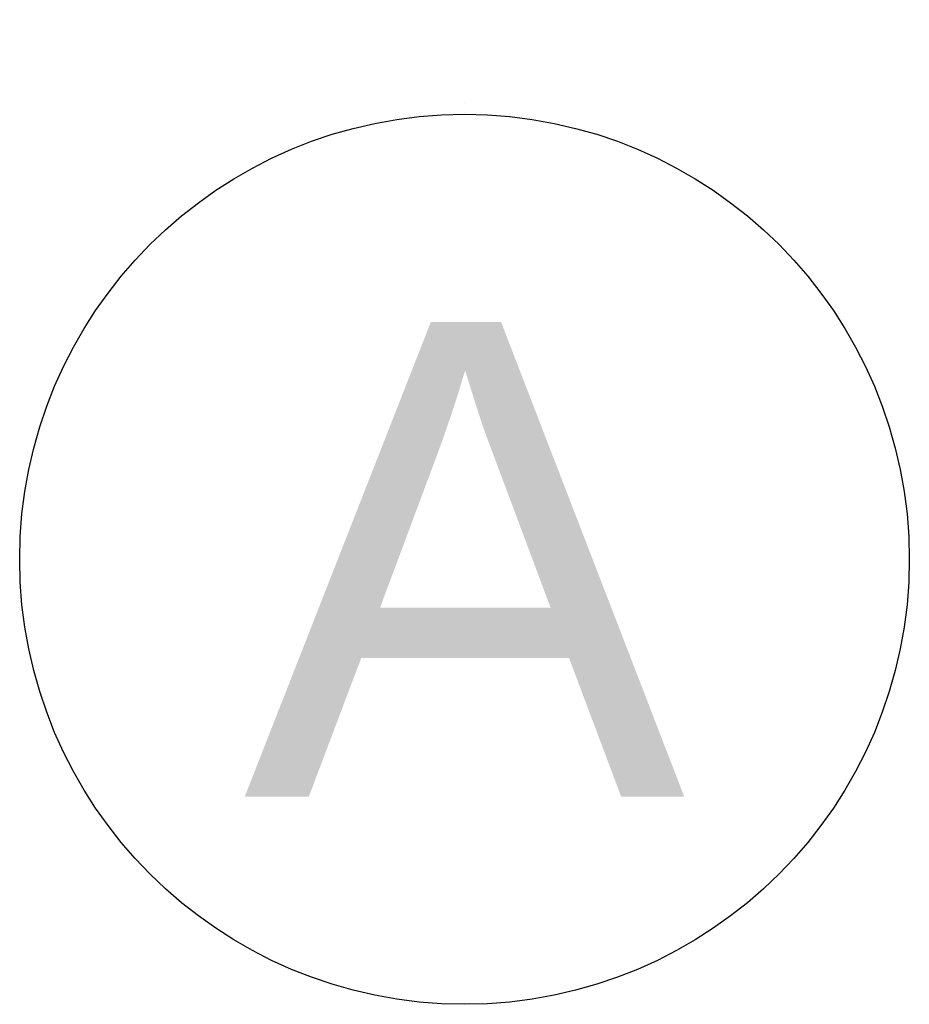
# Model space of a CAD drawing. Header units: millimetres. Extents: x 58537 to 97688, y -8921 to 14216.
# Tile 4 of 189: x 64730 to 65480, y -2750 to -1920. Entities that reach past the tile are written whole.
import ezdxf
from ezdxf.enums import TextEntityAlignment as Align

# ---------------------------------------------------------------- set-up
doc = ezdxf.new("R2010")
doc.units = ezdxf.units.MM
doc.header["$MEASUREMENT"] = 0
doc.linetypes.add('Kropki i Kreski', pattern=[360, 180, -90, 0, -90])
doc.layers.add('Nowe_A-Osi', color=7, linetype='Continuous')
doc.layers.add('Nowe_A-Osi_Nr_pióra__25', color=7, linetype='Continuous', lineweight=25, true_color=0x40a5ff)
doc.layers.add('Nowe_A-Osi_Nr_pióra__6', color=5, linetype='Continuous', lineweight=13)
doc.styles.add('STYL_AUTOMATYCZNY_1', font='arial.ttf')

# ---------------------------------------------------------------- blocks, each defined once
blk = doc.blocks.new('Standardowy znacznik osi[1]', base_point=(65105.07, 13465.75))
at = {"layer": 'Nowe_A-Osi_Nr_pióra__25', "color": 161, "linetype": 'Kropki i Kreski', "lineweight": 25, "true_color": 0x40a5ff}
blk.add_line((65105.07, -1000), (65105.07, -2000), dxfattribs=at)
at = {"layer": 'Nowe_A-Osi_Nr_pióra__25', "color": 161, "linetype": 'Continuous', "lineweight": 25, "true_color": 0x40a5ff}
blk.add_circle((65105.07, -2375), 375, dxfattribs=at)
at = {"layer": 'Nowe_A-Osi_Nr_pióra__6', "color": 5, "lineweight": 13, "style": 'STYL_AUTOMATYCZNY_1'}
for tag, p in [('AC_MarkerText_1_0', (65105.07, 14040.76)), ('AC_MarkerText_1_1', (65105.07, -2175))]:
    blk.add_attdef(tag, text='', height=400, rotation=360, dxfattribs=at).set_placement(p, align=Align.TOP_CENTER)

msp = doc.modelspace()

# ---------------------------------------------------------------- block references
at = {"layer": 'Nowe_A-Osi', "color": 8, "linetype": 'Continuous', "lineweight": 13}
ref = msp.add_blockref('Standardowy znacznik osi[1]', (65105.07, 13465.75), dxfattribs=at)
ref.add_attrib('AC_MarkerText_1_1', 'A', dxfattribs={"layer": 'Nowe_A-Osi_Nr_pióra__6', "color": 5, "lineweight": 13, "height": 400, "rotation": 360, "style": 'STYL_AUTOMATYCZNY_1'}).set_placement((65105.07, -2175), align=Align.TOP_CENTER)

doc.saveas('drawing.dxf')
